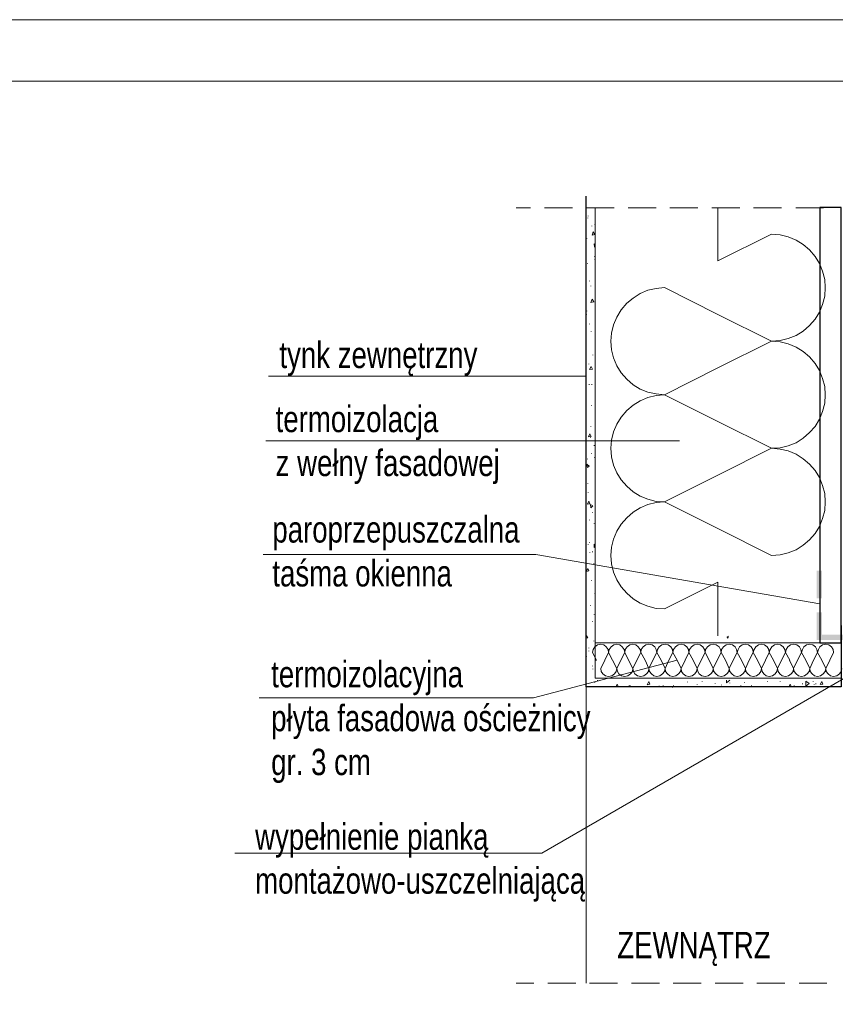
# Model space of a CAD drawing. Header units: inches. Extents: x 53216 to 117387, y -66787 to -22834.
# Tile 57 of 256: x 59830 to 59923, y -30488 to -30376. Entities that reach past the tile are written whole.
import ezdxf

# ---------------------------------------------------------------- set-up
doc = ezdxf.new("R2010")
doc.units = ezdxf.units.IN
doc.header["$MEASUREMENT"] = 0
doc.layers.get('0').update_dxf_attribs({"lineweight": 0})
doc.layers.add('A--tabelka rysunku', color=7, linetype='Continuous', lineweight=0)
doc.layers.add('A--tabelka-opisy uwagi', color=7, linetype='Continuous', lineweight=0)
doc.styles.add('1-50', font='arial.ttf', dxfattribs={"width": 0.75, "height": 12.5})

msp = doc.modelspace()

# ---------------------------------------------------------------- hatches: boundary and pattern name
at = {"true_color": 0xff0505}
for points in [[(59921.775, -30439.001), (59921.182, -30439.001), (59921.775, -30442.176)], [(59921.182, -30439.001), (59921.775, -30442.176), (59921.182, -30442.176)], [(59921.775, -30443.742), (59921.182, -30443.742), (59921.775, -30446.917)], [(59921.182, -30443.742), (59921.775, -30446.917), (59921.182, -30446.917)], [(59921.772, -30446.314), (59921.772, -30446.906), (59927.94, -30446.314)], [(59921.772, -30446.906), (59927.94, -30446.314), (59927.94, -30446.906)]]:
    msp.add_hatch(color=1, dxfattribs=at).paths.add_polyline_path(points)
for points in [[(59911.176, -30446.61), (59911.133, -30446.398), (59910.922, -30446.568)], [(59911.049, -30446.779), (59911.176, -30446.61), (59910.922, -30446.568)]]:
    msp.add_hatch(color=7).paths.add_polyline_path(points)

# ---------------------------------------------------------------- linework, layer by layer
at = {"color": 7, "linetype": 'Continuous', "lineweight": 18}
for p, q in [((59888.608, -30397.689), (59886.999, -30397.689)), ((59893.392, -30397.689), (59890.217, -30397.689)), ((59898.133, -30397.689), (59894.958, -30397.689)), ((59902.917, -30397.689), (59899.742, -30397.689)), ((59907.658, -30397.689), (59904.483, -30397.689)), ((59912.442, -30397.689), (59909.267, -30397.689)), ((59917.183, -30397.689), (59914.008, -30397.689)), ((59921.967, -30397.689), (59918.792, -30397.689)), ((59894.958, -30452.257), (59894.958, -30485.996)), ((59888.989, -30485.996), (59886.999, -30485.996)), ((59893.773, -30485.996), (59890.598, -30485.996)), ((59898.514, -30485.996), (59895.339, -30485.996)), ((59903.298, -30485.996), (59900.123, -30485.996)), ((59908.039, -30485.996), (59904.864, -30485.996)), ((59912.823, -30485.996), (59909.648, -30485.996)), ((59917.564, -30485.996), (59914.389, -30485.996)), ((59922.348, -30485.996), (59919.173, -30485.996))]:
    msp.add_line(p, q, dxfattribs=at)
at = {"color": 8, "linetype": 'Continuous', "lineweight": 5, "true_color": 0x767676}
for p, q in [((59895.127, -30398.874), (59895.127, -30398.832)), ((59895.17, -30398.663), (59895.17, -30398.62)), ((59895.593, -30399.806), (59895.593, -30399.763)), ((59895.635, -30400.822), (59895.762, -30400.441)), ((59895.932, -30400.737), (59895.762, -30400.441)), ((59895.932, -30399.636), (59895.932, -30399.594)), ((59895.043, -30401.245), (59895.043, -30401.203)), ((59895.635, -30400.822), (59895.932, -30400.737)), ((59895.889, -30402.176), (59895.847, -30401.795)), ((59895.974, -30401.838), (59895.847, -30401.795)), ((59895.889, -30402.176), (59895.974, -30402.092)), ((59895.085, -30404.039), (59895.085, -30403.997)), ((59895.889, -30403.235), (59895.889, -30403.192)), ((59895.932, -30403.573), (59895.932, -30403.531)), ((59895.339, -30406.071), (59895.339, -30406.029)), ((59895.466, -30406.621), (59895.466, -30406.579)), ((59895.466, -30408.484), (59895.635, -30408.103)), ((59895.466, -30408.484), (59895.805, -30408.399)), ((59895.805, -30408.399), (59895.635, -30408.103)), ((59895.805, -30408.442), (59895.805, -30408.399)), ((59895.043, -30409.458), (59895.043, -30409.415)), ((59895, -30409.881), (59895, -30409.839)), ((59895.339, -30410.939), (59895.339, -30410.897)), ((59895.508, -30411.828), (59895.508, -30411.786)), ((59895.72, -30414.495), (59895.72, -30414.453)), ((59895.254, -30415.511), (59895.254, -30415.469)), ((59895.339, -30416.104), (59895.508, -30415.765)), ((59895.339, -30416.104), (59895.678, -30416.062)), ((59895.678, -30416.062), (59895.508, -30415.765)), ((59895.297, -30417.84), (59895.297, -30417.797)), ((59895.593, -30417.84), (59895.593, -30417.797)), ((59895.551, -30420.253), (59895.551, -30420.21)), ((59895.466, -30422.623), (59895.466, -30422.581)), ((59895.212, -30423.766), (59895.381, -30423.428)), ((59895.212, -30423.766), (59895.508, -30423.724)), ((59895.508, -30423.724), (59895.381, -30423.428)), ((59895.424, -30423.851), (59895.424, -30423.809)), ((59895.847, -30424.782), (59895.847, -30424.74)), ((59895.085, -30426.306), (59895.085, -30426.264)), ((59895.551, -30425.714), (59895.551, -30425.671)), ((59895.889, -30426.179), (59895.889, -30426.137)), ((59895.085, -30427.28), (59895.043, -30426.899)), ((59895.297, -30427.111), (59895.043, -30426.899)), ((59895.085, -30427.28), (59895.297, -30427.111)), ((59895.127, -30429.1), (59895.127, -30429.058)), ((59895.17, -30430.116), (59895.17, -30430.074)), ((59895.085, -30431.429), (59895.254, -30431.09)), ((59895.085, -30431.429), (59895.381, -30431.386)), ((59895.381, -30431.386), (59895.254, -30431.09)), ((59895.466, -30431.852), (59895.424, -30431.471)), ((59895.72, -30431.64), (59895.424, -30431.471)), ((59895.466, -30431.852), (59895.72, -30431.64)), ((59895.339, -30433.249), (59895.339, -30433.207)), ((59895.678, -30432.445), (59895.678, -30432.402)), ((59895.847, -30433.63), (59895.847, -30433.588)), ((59895.17, -30436.043), (59895.17, -30436.001)), ((59895.339, -30435.831), (59895.339, -30435.789)), ((59895.847, -30436.382), (59895.847, -30436.001)), ((59895.974, -30436.085), (59895.847, -30436.001)), ((59895.847, -30436.382), (59895.974, -30436.339)), ((59895.381, -30436.932), (59895.381, -30436.89)), ((59895.678, -30436.89), (59895.678, -30436.847)), ((59894.958, -30439.091), (59895.127, -30438.752)), ((59895.254, -30439.049), (59895.127, -30438.752)), ((59895.805, -30438.202), (59895.805, -30438.16)), ((59894.958, -30439.091), (59895.254, -30439.049)), ((59895.551, -30440.149), (59895.551, -30440.107)), ((59895.932, -30441.631), (59895.932, -30441.589)), ((59895.424, -30442.986), (59895.424, -30442.943)), ((59895.847, -30444.002), (59895.847, -30443.959)), ((59895.678, -30444.848), (59895.678, -30444.806)), ((59894.958, -30446.499), (59895, -30446.415)), ((59895.127, -30446.669), (59895, -30446.415)), ((59894.958, -30446.711), (59895.127, -30446.669)), ((59895.805, -30447.05), (59895.805, -30447.007)), ((59895, -30448.828), (59895, -30448.785)), ((59895.254, -30447.854), (59895.254, -30447.812)), ((59895.254, -30448.193), (59895.254, -30448.15)), ((59895.678, -30449.886), (59895.678, -30449.844)), ((59895.72, -30450.225), (59895.72, -30450.182)), ((59895.932, -30451.791), (59895.932, -30451.749)), ((59896.228, -30451.537), (59896.228, -30451.495)), ((59898.387, -30452.13), (59898.472, -30451.918)), ((59898.556, -30452.13), (59898.472, -30451.918)), ((59899.826, -30452.13), (59899.826, -30452.087)), ((59899.953, -30452.087), (59899.953, -30452.045)), ((59901.901, -30452.003), (59902.07, -30451.622)), ((59901.901, -30452.003), (59902.197, -30451.918)), ((59902.197, -30451.918), (59902.07, -30451.622)), ((59903.255, -30452.172), (59903.255, -30452.13)), ((59903.721, -30452.087), (59903.721, -30452.045)), ((59904.779, -30452.299), (59904.779, -30452.257)), ((59904.906, -30452.13), (59904.906, -30452.087)), ((59906.473, -30451.706), (59906.473, -30451.664)), ((59907.573, -30452.003), (59907.573, -30451.96)), ((59908.166, -30451.664), (59908.166, -30451.622)), ((59909.648, -30451.876), (59909.648, -30451.833)), ((59910.367, -30452.045), (59910.367, -30452.003)), ((59910.918, -30451.791), (59910.918, -30451.495)), ((59910.918, -30451.791), (59911.299, -30451.495)), ((59911.299, -30451.833), (59911.299, -30451.791)), ((59912.569, -30452.087), (59912.569, -30452.045)), ((59912.95, -30451.749), (59912.95, -30451.706)), ((59913.754, -30452.13), (59913.754, -30452.087)), ((59915.574, -30451.664), (59915.574, -30451.622)), ((59917.014, -30451.622), (59917.014, -30451.579)), ((59918.072, -30452.13), (59918.157, -30451.918)), ((59918.241, -30452.13), (59918.157, -30451.918)), ((59918.622, -30452.087), (59918.622, -30452.045)), ((59919.554, -30451.918), (59919.554, -30451.876)), ((59919.935, -30452.172), (59919.935, -30451.579)), ((59920.316, -30451.876), (59919.935, -30451.579)), ((59919.935, -30452.172), (59920.316, -30451.876)), ((59920.781, -30451.664), (59920.781, -30451.622)), ((59920.908, -30451.96), (59920.908, -30451.918)), ((59921.078, -30451.918), (59921.078, -30451.876)), ((59921.586, -30451.96), (59921.755, -30451.622)), ((59921.586, -30451.96), (59921.882, -30451.918)), ((59921.882, -30451.918), (59921.755, -30451.622))]:
    msp.add_line(p, q, dxfattribs=at)
at = {"color": 9, "linetype": 'Continuous', "lineweight": 9, "true_color": 0xbababa}
for p, q in [((59903.848, -30406.791), (59909.944, -30409.839)), ((59916.04, -30412.887), (59909.944, -30409.839)), ((59909.944, -30415.935), (59916.04, -30412.887)), ((59909.944, -30415.935), (59903.848, -30418.983)), ((59903.848, -30418.983), (59909.944, -30422.031)), ((59916.04, -30425.079), (59909.944, -30422.031)), ((59909.944, -30428.127), (59916.04, -30425.079)), ((59909.944, -30428.127), (59903.848, -30431.175)), ((59903.848, -30431.175), (59909.944, -30434.223)), ((59916.04, -30437.271), (59909.944, -30434.223)), ((59909.944, -30440.319), (59903.848, -30443.367)), ((59909.944, -30440.319), (59909.944, -30446.415)), ((59896.143, -30449.209), (59895.678, -30448.32)), ((59897.498, -30448.32), (59897.075, -30449.209)), ((59897.964, -30449.209), (59897.498, -30448.32)), ((59899.361, -30448.32), (59898.895, -30449.209)), ((59899.784, -30449.209), (59899.361, -30448.32)), ((59901.181, -30448.32), (59900.715, -30449.209)), ((59901.647, -30449.209), (59901.181, -30448.32)), ((59903.001, -30448.32), (59902.536, -30449.209)), ((59903.467, -30449.209), (59903.001, -30448.32)), ((59904.822, -30448.32), (59904.356, -30449.209)), ((59905.287, -30449.209), (59904.822, -30448.32)), ((59906.642, -30448.32), (59906.219, -30449.209)), ((59907.108, -30449.209), (59906.642, -30448.32)), ((59908.505, -30448.32), (59908.039, -30449.209)), ((59908.928, -30449.209), (59908.505, -30448.32)), ((59910.325, -30448.32), (59909.859, -30449.209)), ((59910.791, -30449.209), (59910.325, -30448.32)), ((59912.145, -30448.32), (59911.68, -30449.209)), ((59912.611, -30449.209), (59912.145, -30448.32)), ((59913.966, -30448.32), (59913.5, -30449.209)), ((59914.431, -30449.209), (59913.966, -30448.32)), ((59915.786, -30448.32), (59915.363, -30449.209)), ((59916.252, -30449.209), (59915.786, -30448.32)), ((59917.649, -30448.32), (59917.183, -30449.209)), ((59918.114, -30449.209), (59917.649, -30448.32)), ((59919.469, -30448.32), (59919.003, -30449.209)), ((59919.935, -30449.209), (59919.469, -30448.32)), ((59921.289, -30448.32), (59920.824, -30449.209)), ((59921.755, -30449.209), (59921.289, -30448.32)), ((59923.11, -30448.32), (59922.686, -30449.209)), ((59896.143, -30449.209), (59895.974, -30449.209)), ((59896.609, -30450.14), (59897.075, -30449.209)), ((59897.964, -30449.209), (59898.429, -30450.14)), ((59898.429, -30450.14), (59898.895, -30449.209)), ((59899.784, -30449.209), (59900.25, -30450.14)), ((59900.25, -30450.14), (59900.715, -30449.209)), ((59901.647, -30449.209), (59902.07, -30450.14)), ((59902.07, -30450.14), (59902.536, -30449.209)), ((59903.467, -30449.209), (59903.933, -30450.14)), ((59903.933, -30450.14), (59904.356, -30449.209)), ((59905.287, -30449.209), (59905.753, -30450.14)), ((59905.753, -30450.14), (59906.219, -30449.209)), ((59907.108, -30449.209), (59907.573, -30450.14)), ((59907.573, -30450.14), (59908.039, -30449.209)), ((59908.928, -30449.209), (59909.394, -30450.14)), ((59909.394, -30450.14), (59909.859, -30449.209)), ((59910.791, -30449.209), (59911.214, -30450.14)), ((59911.214, -30450.14), (59911.68, -30449.209)), ((59912.611, -30449.209), (59913.077, -30450.14)), ((59913.077, -30450.14), (59913.5, -30449.209)), ((59914.431, -30449.209), (59914.897, -30450.14)), ((59914.897, -30450.14), (59915.363, -30449.209)), ((59916.252, -30449.209), (59916.717, -30450.14)), ((59916.717, -30450.14), (59917.183, -30449.209)), ((59918.538, -30450.14), (59919.003, -30449.209)), ((59919.935, -30449.209), (59920.4, -30450.14)), ((59920.4, -30450.14), (59920.824, -30449.209)), ((59921.755, -30449.209), (59922.221, -30450.14)), ((59922.221, -30450.14), (59922.686, -30449.209))]:
    msp.add_line(p, q, dxfattribs=at)
at = {"linetype": 'Continuous', "ltscale": 12}
msp.add_line((59858.796, -30416.864), (59894.958, -30416.864), dxfattribs=at)
at = {"color": 7, "linetype": 'Continuous', "lineweight": 25}
msp.add_lwpolyline([(59923.956, -30445.272), (59923.956, -30452.257), (59894.958, -30452.257), (59894.958, -30396.377)], dxfattribs=at)
at = {"color": 7, "linetype": 'Continuous', "lineweight": 18}
msp.add_lwpolyline([(59923.956, -30451.241), (59895.974, -30451.241), (59895.974, -30397.689)], dxfattribs=at)
at = {"color": 9, "linetype": 'Continuous', "lineweight": 9, "true_color": 0xbababa}
for points in [[(59909.944, -30397.689), (59909.944, -30403.743), (59916.04, -30400.695)], [(59916.04, -30412.887), (59917.014, -30412.802), (59917.945, -30412.59), (59918.834, -30412.252), (59919.638, -30411.744), (59920.358, -30411.109), (59920.993, -30410.389), (59921.501, -30409.585), (59921.84, -30408.696), (59922.094, -30407.764), (59922.136, -30406.791), (59922.094, -30405.859), (59921.84, -30404.928), (59921.501, -30404.039), (59920.993, -30403.235), (59920.358, -30402.473), (59919.638, -30401.88), (59918.834, -30401.372), (59917.945, -30400.991), (59917.014, -30400.779), (59916.04, -30400.695)], [(59903.848, -30406.791), (59902.917, -30406.875), (59901.985, -30407.087), (59901.096, -30407.468), (59900.292, -30407.976), (59899.572, -30408.569), (59898.937, -30409.331), (59898.429, -30410.135), (59898.048, -30411.024), (59897.837, -30411.955), (59897.752, -30412.887), (59897.837, -30413.86), (59898.048, -30414.792), (59898.429, -30415.681), (59898.937, -30416.485), (59899.572, -30417.205), (59900.292, -30417.84), (59901.096, -30418.348), (59901.985, -30418.686), (59902.917, -30418.898), (59903.848, -30418.983)], [(59916.04, -30425.079), (59917.014, -30425.036), (59917.945, -30424.782), (59918.834, -30424.444), (59919.638, -30423.936), (59920.358, -30423.301), (59920.993, -30422.581), (59921.501, -30421.777), (59921.84, -30420.888), (59922.094, -30419.956), (59922.136, -30418.983), (59922.094, -30418.051), (59921.84, -30417.12), (59921.501, -30416.231), (59920.993, -30415.427), (59920.358, -30414.665), (59919.638, -30414.072), (59918.834, -30413.564), (59917.945, -30413.183), (59917.014, -30412.971), (59916.04, -30412.887)], [(59903.848, -30418.983), (59902.917, -30419.067), (59901.985, -30419.279), (59901.096, -30419.66), (59900.292, -30420.168), (59899.572, -30420.761), (59898.937, -30421.523), (59898.429, -30422.327), (59898.048, -30423.216), (59897.837, -30424.147), (59897.752, -30425.079), (59897.837, -30426.052), (59898.048, -30426.984), (59898.429, -30427.873), (59898.937, -30428.677), (59899.572, -30429.397), (59900.292, -30430.032), (59901.096, -30430.54), (59901.985, -30430.878), (59902.917, -30431.132), (59903.848, -30431.175)], [(59916.04, -30437.271), (59917.014, -30437.228), (59917.945, -30436.974), (59918.834, -30436.636), (59919.638, -30436.128), (59920.358, -30435.493), (59920.993, -30434.773), (59921.501, -30433.969), (59921.84, -30433.08), (59922.094, -30432.148), (59922.136, -30431.175), (59922.094, -30430.243), (59921.84, -30429.312), (59921.501, -30428.423), (59920.993, -30427.619), (59920.358, -30426.899), (59919.638, -30426.264), (59918.834, -30425.756), (59917.945, -30425.375), (59917.014, -30425.163), (59916.04, -30425.079)], [(59903.848, -30431.175), (59902.917, -30431.259), (59901.985, -30431.471), (59901.096, -30431.852), (59900.292, -30432.36), (59899.572, -30432.995), (59898.937, -30433.715), (59898.429, -30434.519), (59898.048, -30435.408), (59897.837, -30436.339), (59897.752, -30437.271), (59897.837, -30438.244), (59898.048, -30439.176), (59898.429, -30440.065), (59898.937, -30440.869), (59899.572, -30441.589), (59900.292, -30442.224), (59901.096, -30442.732), (59901.985, -30443.07), (59902.917, -30443.324), (59903.848, -30443.367)], [(59897.498, -30448.32), (59897.456, -30447.981), (59897.244, -30447.685), (59896.948, -30447.473), (59896.609, -30447.388), (59896.228, -30447.473), (59895.932, -30447.685), (59895.762, -30447.981), (59895.678, -30448.32)], [(59899.361, -30448.32), (59899.276, -30447.981), (59899.064, -30447.685), (59898.768, -30447.473), (59898.429, -30447.388), (59898.091, -30447.473), (59897.794, -30447.685), (59897.583, -30447.981), (59897.498, -30448.32)], [(59901.181, -30448.32), (59901.096, -30447.981), (59900.885, -30447.685), (59900.588, -30447.473), (59900.25, -30447.388), (59899.911, -30447.473), (59899.615, -30447.685), (59899.403, -30447.981), (59899.361, -30448.32)], [(59903.001, -30448.32), (59902.917, -30447.981), (59902.747, -30447.685), (59902.451, -30447.473), (59902.07, -30447.388), (59901.731, -30447.473), (59901.435, -30447.685), (59901.223, -30447.981), (59901.181, -30448.32)], [(59904.822, -30448.32), (59904.779, -30447.981), (59904.568, -30447.685), (59904.271, -30447.473), (59903.933, -30447.388), (59903.552, -30447.473), (59903.255, -30447.685), (59903.086, -30447.981), (59903.001, -30448.32)], [(59906.642, -30448.32), (59906.6, -30447.981), (59906.388, -30447.685), (59906.092, -30447.473), (59905.753, -30447.388), (59905.414, -30447.473), (59905.118, -30447.685), (59904.906, -30447.981), (59904.822, -30448.32)], [(59908.505, -30448.32), (59908.42, -30447.981), (59908.208, -30447.685), (59907.912, -30447.473), (59907.573, -30447.388), (59907.235, -30447.473), (59906.938, -30447.685), (59906.727, -30447.981), (59906.642, -30448.32)], [(59910.325, -30448.32), (59910.24, -30447.981), (59910.071, -30447.685), (59909.732, -30447.473), (59909.394, -30447.388), (59909.055, -30447.473), (59908.759, -30447.685), (59908.547, -30447.981), (59908.505, -30448.32)], [(59912.145, -30448.32), (59912.061, -30447.981), (59911.891, -30447.685), (59911.595, -30447.473), (59911.214, -30447.388), (59910.875, -30447.473), (59910.579, -30447.685), (59910.367, -30447.981), (59910.325, -30448.32)], [(59913.966, -30448.32), (59913.923, -30447.981), (59913.712, -30447.685), (59913.415, -30447.473), (59913.077, -30447.388), (59912.696, -30447.473), (59912.399, -30447.685), (59912.23, -30447.981), (59912.145, -30448.32)], [(59915.786, -30448.32), (59915.744, -30447.981), (59915.532, -30447.685), (59915.236, -30447.473), (59914.897, -30447.388), (59914.558, -30447.473), (59914.262, -30447.685), (59914.05, -30447.981), (59913.966, -30448.32)], [(59917.649, -30448.32), (59917.564, -30447.981), (59917.352, -30447.685), (59917.056, -30447.473), (59916.717, -30447.388), (59916.379, -30447.473), (59916.082, -30447.685), (59915.871, -30447.981), (59915.786, -30448.32)], [(59919.469, -30448.32), (59919.384, -30447.981), (59919.215, -30447.685), (59918.919, -30447.473), (59918.538, -30447.388), (59918.199, -30447.473), (59917.903, -30447.685), (59917.691, -30447.981), (59917.649, -30448.32)], [(59921.289, -30448.32), (59921.205, -30447.981), (59921.035, -30447.685), (59920.739, -30447.473), (59920.4, -30447.388), (59920.019, -30447.473), (59919.723, -30447.685), (59919.554, -30447.981), (59919.469, -30448.32)], [(59923.11, -30448.32), (59923.067, -30447.981), (59922.856, -30447.685), (59922.559, -30447.473), (59922.221, -30447.388), (59921.84, -30447.473), (59921.543, -30447.685), (59921.374, -30447.981), (59921.289, -30448.32)], [(59918.114, -30449.209), (59918.072, -30449.209), (59918.538, -30450.14)], [(59896.609, -30450.14), (59896.651, -30450.479), (59896.863, -30450.775), (59897.159, -30450.987), (59897.498, -30451.071), (59897.879, -30450.987), (59898.175, -30450.775), (59898.345, -30450.479), (59898.429, -30450.14)], [(59898.429, -30450.14), (59898.514, -30450.479), (59898.683, -30450.775), (59898.98, -30450.987), (59899.361, -30451.071), (59899.699, -30450.987), (59899.996, -30450.775), (59900.207, -30450.479), (59900.25, -30450.14)], [(59900.25, -30450.14), (59900.334, -30450.479), (59900.504, -30450.775), (59900.8, -30450.987), (59901.181, -30451.071), (59901.52, -30450.987), (59901.816, -30450.775), (59902.028, -30450.479), (59902.07, -30450.14)], [(59902.07, -30450.14), (59902.155, -30450.479), (59902.366, -30450.775), (59902.663, -30450.987), (59903.001, -30451.071), (59903.34, -30450.987), (59903.636, -30450.775), (59903.848, -30450.479), (59903.933, -30450.14)], [(59903.933, -30450.14), (59903.975, -30450.479), (59904.187, -30450.775), (59904.483, -30450.987), (59904.822, -30451.071), (59905.16, -30450.987), (59905.457, -30450.775), (59905.668, -30450.479), (59905.753, -30450.14)], [(59905.753, -30450.14), (59905.795, -30450.479), (59906.007, -30450.775), (59906.303, -30450.987), (59906.642, -30451.071), (59907.023, -30450.987), (59907.319, -30450.775), (59907.489, -30450.479), (59907.573, -30450.14)], [(59907.573, -30450.14), (59907.658, -30450.479), (59907.827, -30450.775), (59908.124, -30450.987), (59908.505, -30451.071), (59908.843, -30450.987), (59909.14, -30450.775), (59909.351, -30450.479), (59909.394, -30450.14)], [(59909.394, -30450.14), (59909.478, -30450.479), (59909.69, -30450.775), (59909.986, -30450.987), (59910.325, -30451.071), (59910.664, -30450.987), (59910.96, -30450.775), (59911.172, -30450.479), (59911.214, -30450.14)], [(59911.214, -30450.14), (59911.299, -30450.479), (59911.51, -30450.775), (59911.807, -30450.987), (59912.145, -30451.071), (59912.484, -30450.987), (59912.78, -30450.775), (59912.992, -30450.479), (59913.077, -30450.14)], [(59913.077, -30450.14), (59913.119, -30450.479), (59913.331, -30450.775), (59913.627, -30450.987), (59913.966, -30451.071), (59914.347, -30450.987), (59914.643, -30450.775), (59914.812, -30450.479), (59914.897, -30450.14)], [(59914.897, -30450.14), (59914.982, -30450.479), (59915.151, -30450.775), (59915.447, -30450.987), (59915.786, -30451.071), (59916.167, -30450.987), (59916.463, -30450.775), (59916.633, -30450.479), (59916.717, -30450.14)], [(59916.717, -30450.14), (59916.802, -30450.479), (59916.971, -30450.775), (59917.268, -30450.987), (59917.649, -30451.071), (59917.987, -30450.987), (59918.284, -30450.775), (59918.495, -30450.479), (59918.538, -30450.14)], [(59918.538, -30450.14), (59918.622, -30450.479), (59918.834, -30450.775), (59919.13, -30450.987), (59919.469, -30451.071), (59919.808, -30450.987), (59920.104, -30450.775), (59920.316, -30450.479), (59920.4, -30450.14)], [(59920.4, -30450.14), (59920.443, -30450.479), (59920.654, -30450.775), (59920.951, -30450.987), (59921.289, -30451.071), (59921.628, -30450.987), (59921.924, -30450.775), (59922.136, -30450.479), (59922.221, -30450.14)], [(59922.221, -30450.14), (59922.263, -30450.479), (59922.475, -30450.775), (59922.771, -30450.987), (59923.11, -30451.071), (59923.491, -30450.987), (59923.787, -30450.775), (59923.956, -30450.479), (59924.041, -30450.14)]]:
    msp.add_lwpolyline(points, dxfattribs=at)
at = {"color": 7, "linetype": 'Continuous', "lineweight": 25}
msp.add_lwpolyline([(59923.956, -30447.219), (59923.956, -30397.68), (59921.556, -30397.68), (59921.556, -30447.219)], close=True, dxfattribs=at)
at = {"linetype": 'Continuous', "ltscale": 12}
for points in [[(59858.502, -30424.216), (59905.574, -30424.216)], [(59858.184, -30437.177), (59889.217, -30437.177), (59921.556, -30442.799)], [(59854.968, -30471.191), (59889.905, -30471.191), (59932.465, -30446.542)], [(59857.748, -30453.476), (59888.96, -30453.476), (59905.287, -30449.209)]]:
    msp.add_lwpolyline(points, dxfattribs=at)
at = {"color": 7, "linetype": 'Continuous', "lineweight": 18}
msp.add_lwpolyline([(59923.956, -30451.241), (59923.956, -30447.219), (59895.974, -30447.219), (59895.974, -30451.241)], close=True, dxfattribs=at)
at = {"layer": 'A--tabelka rysunku', "linetype": 'Continuous'}
for points in [[(59681.29, -30673.283), (60101.29, -30673.283), (60101.29, -30376.283), (59681.29, -30376.283)], [(59681.29, -30673.283), (60101.29, -30673.283), (60101.29, -30376.283), (59681.29, -30376.283)], [(59706.29, -30666.283), (60094.29, -30666.283), (60094.29, -30383.283), (59706.29, -30383.283)]]:
    msp.add_lwpolyline(points, close=True, dxfattribs=at)

# ---------------------------------------------------------------- texts
at = {"linetype": 'Continuous', "ltscale": 12, "char_height": 3, "attachment_point": 1, "style": '1-50'}
for s, insert, width in [('termoizolacja \\Pz wełny fasadowej', (59859.61, -30420.243), 44.586), ('paroprzepuszczalna\\Ptaśma okienna', (59859.238, -30432.812), 49.059), ('termoizolacyjna \\Ppłyta fasadowa ościeżnicy\\Pgr. 3 cm', (59859.104, -30449.292), 70.95825), ('wypełnienie pianką \\Pmontażowo-uszczelniającą', (59857.274, -30467.79), 68.382), ('ZEWNĄTRZ', (59898.487, -30480.138), 22.43475)]:
    msp.add_mtext(s, dxfattribs=dict(at, insert=insert, width=width))
at = {"layer": 'A--tabelka-opisy uwagi', "linetype": 'Continuous', "lineweight": 5, "style": '1-50', "width": 0.75}
msp.add_text('tynk zewnętrzny', height=3, dxfattribs=at).set_placement((59860.041, -30415.946))

doc.saveas('drawing.dxf')
